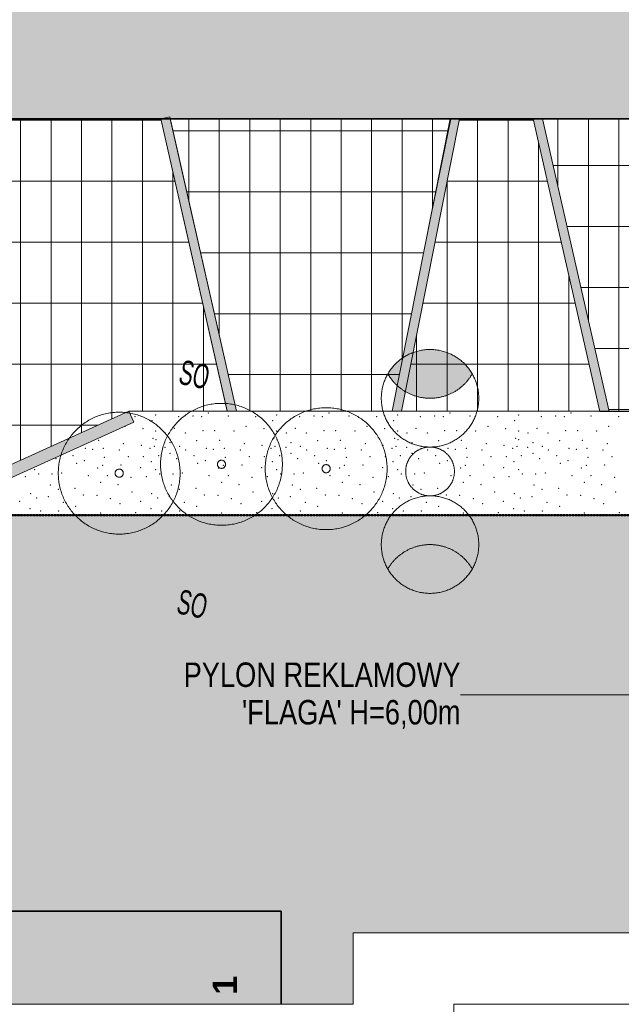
# Model space of a CAD drawing. Extents: x 169 to 11746, y 128 to 5830.
# Tile 5 of 7: x 9062 to 10049, y 2643 to 4258. Entities that reach past the tile are written whole.
import ezdxf
from ezdxf.xclip import XClip

# ---------------------------------------------------------------- set-up
doc = ezdxf.new("R2010")
doc.units = 0
doc.header["$MEASUREMENT"] = 0
doc.header["$XCLIPFRAME"] = 2
doc.linetypes.add('Kropki przerywana 1', pattern=[100, 60, -40])
for name, color, linetype in [('134 - droga', 7, 'Continuous'), ('135 - miejsca postojowe', 7, 'Continuous'), ('FORMA - Arch 01 - 820-G Rysunki Obrazki', 7, 'Continuous'), ('FORMA - Arch 01 - PZT 0 ZAKRES OPRACOWANIA', 7, 'Continuous'), ('FORMA - Arch 01 - PZT 1 Strefy', 7, 'Continuous'), ('FORMA - Arch 01 - PZT 2 Budynki', 7, 'Continuous'), ('FORMA - Arch 01 - PZT 2 Inne obiekty', 7, 'Continuous'), ('FORMA - Arch 01 - PZT-3 Zagospodarowanie', 7, 'Continuous'), ('FORMA - Arch 01 - PZT-6 Uzbrojenie - Oświeltlenia', 7, 'Continuous')]:
    doc.layers.add(name, color=color, linetype=linetype)
doc.styles.add('STYL_AUTOMATYCZNY_10', font='arial.ttf', dxfattribs={"width": 0.6})
doc.styles.add('STYL_AUTOMATYCZNY_11', font='arial.ttf', dxfattribs={"width": 0.8})
doc.styles.add('STYL_AUTOMATYCZNY_8', font='arial.ttf')
pattern_1 = [(0, (5713.44, -1207.04), (0, 100), []), (90, (5713.437, -1207.043), (-50, 0), [])]

# ---------------------------------------------------------------- blocks, each defined once
blk = doc.blocks.new('*X6')
at = {"color": 7, "linetype": 'Continuous', "lineweight": 13, "ltscale": 0.05}
for p in [(9251.2, 3606.5), (9285.4, 3609.7), (9322.9, 3606.5), (9346.4, 3608.1), (9360.5, 3606.5), (9371.4, 3612.8), (9404.3, 3608.1), (9449.6, 3606.5), (9483.8, 3609.7), (9521.4, 3606.5), (9544.8, 3608.1), (9558.9, 3606.5), (9569.9, 3612.8), (9602.7, 3608.1), (9648.1, 3606.5), (9682.3, 3609.7), (9719.8, 3606.5), (9743.3, 3608.1), (9757.4, 3606.5), (9768.3, 3612.8), (9801.2, 3608.1), (9846.5, 3606.5), (9880.7, 3609.7), (9918.2, 3606.5), (9941.7, 3608.1), (9955.8, 3606.5), (9966.7, 3612.8), (9999.6, 3608.1), (10045, 3606.5), (9235.1, 3590.9), (9264.4, 3587.2), (9279.1, 3600.3), (9315.8, 3587.4), (9315.8, 3587.4), (9433.5, 3590.9), (9462.9, 3587.2), (9477.5, 3600.3), (9514.3, 3587.4), (9514.3, 3587.4), (9632, 3590.9), (9661.3, 3587.2), (9676, 3600.3), (9712.7, 3587.4), (9712.7, 3587.4), (9830.4, 3590.9), (9859.7, 3587.2), (9874.4, 3600.3), (9911.1, 3587.4), (9911.1, 3587.4), (10028.8, 3590.9), (9280.7, 3571), (9285.4, 3583.1), (9301, 3579.9), (9333.9, 3579.9), (9362.8, 3583.6), (9382.2, 3583.6), (9413.7, 3583.1), (9479.1, 3571), (9483.8, 3583.1), (9499.5, 3579.9), (9532.3, 3579.9), (9561.2, 3583.6), (9580.7, 3583.6), (9612.1, 3583.1), (9677.5, 3571), (9682.3, 3583.1), (9697.9, 3579.9), (9730.8, 3579.9), (9759.7, 3583.6), (9779.1, 3583.6), (9810.5, 3583.1), (9876, 3571), (9880.7, 3583.1), (9896.3, 3579.9), (9929.2, 3579.9), (9958.1, 3583.6), (9977.5, 3583.6), (10009, 3583.1), (9169.9, 3554.9), (9181.6, 3553.3), (9191.6, 3567.9), (9199.6, 3554.9), (9232.4, 3562.7), (9261.5, 3559.5), (9275.9, 3554.9), (9282.8, 3557.9), (9285.8, 3568.9), (9300.4, 3556.3), (9308.8, 3564.3), (9324.5, 3558), (9352.6, 3567.4), (9368.3, 3554.9), (9380.1, 3553.3), (9390, 3567.9), (9398, 3554.9), (9430.9, 3562.7), (9459.9, 3559.5), (9474.4, 3554.9), (9481.2, 3557.9), (9484.2, 3568.9), (9498.9, 3556.3), (9507.3, 3564.3), (9522.9, 3558), (9551.1, 3567.4), (9566.7, 3554.9), (9578.5, 3553.3), (9588.5, 3567.9), (9596.5, 3554.9), (9629.3, 3562.7), (9658.4, 3559.5), (9672.8, 3554.9), (9679.6, 3557.9), (9682.7, 3568.9), (9697.3, 3556.3), (9705.7, 3564.3), (9721.4, 3558), (9749.5, 3567.4), (9765.2, 3554.9), (9777, 3553.3), (9786.9, 3567.9), (9794.9, 3554.9), (9827.8, 3562.7), (9856.8, 3559.5), (9871.3, 3554.9), (9878.1, 3557.9), (9881.1, 3568.9), (9895.8, 3556.3), (9904.2, 3564.3), (9919.8, 3558), (9948, 3567.4), (9963.6, 3554.9), (9975.4, 3553.3), (9985.4, 3567.9), (9993.3, 3554.9), (10026.2, 3562.7), (9121.4, 3538.1), (9149.5, 3542.7), (9201.1, 3539.9), (9225.7, 3552.3), (9240.3, 3541.1), (9265.2, 3541.4), (9290.1, 3542.7), (9309, 3546.7), (9319.8, 3538.1), (9334.5, 3552.3), (9348, 3542.7), (9399.6, 3539.9), (9424.1, 3552.3), (9438.7, 3541.1), (9463.7, 3541.4), (9488.5, 3542.7), (9507.5, 3546.7), (9518.3, 3538.1), (9532.9, 3552.3), (9546.4, 3542.7), (9598, 3539.9), (9622.5, 3552.3), (9637.1, 3541.1), (9662.1, 3541.4), (9687, 3542.7), (9705.9, 3546.7), (9716.7, 3538.1), (9731.4, 3552.3), (9744.8, 3542.7), (9796.4, 3539.9), (9821, 3552.3), (9835.6, 3541.1), (9860.6, 3541.4), (9885.4, 3542.7), (9904.4, 3546.7), (9915.2, 3538.1), (9929.8, 3552.3), (9943.3, 3542.7), (9994.9, 3539.9), (10019.4, 3552.3), (10034, 3541.1), (9155.8, 3530.1), (9168.3, 3534.8), (9190.2, 3522.3), (9198, 3527), (9228.3, 3527.7), (9260.8, 3522.9), (9278, 3532.9), (9354.2, 3530.1), (9366.7, 3534.8), (9388.6, 3522.3), (9396.5, 3527), (9426.7, 3527.7), (9459.2, 3522.9), (9476.5, 3532.9), (9552.7, 3530.1), (9565.2, 3534.8), (9587.1, 3522.3), (9594.9, 3527), (9625.2, 3527.7), (9657.6, 3522.9), (9674.9, 3532.9), (9751.1, 3530.1), (9763.6, 3534.8), (9785.5, 3522.3), (9793.3, 3527), (9823.6, 3527.7), (9856.1, 3522.9), (9873.4, 3532.9), (9949.5, 3530.1), (9962.1, 3534.8), (9984, 3522.3), (9991.8, 3527), (10022, 3527.7), (9071.5, 3508.2), (9086.9, 3519.8), (9093.2, 3512.9), (9115.1, 3512.7), (9130.7, 3514.5), (9174.5, 3509.8), (9205.8, 3509.8), (9244.9, 3507.4), (9270, 3508.2), (9285.4, 3519.8), (9291.6, 3512.9), (9313.6, 3512.7), (9329.2, 3514.5), (9373, 3509.8), (9404.3, 3509.8), (9443.3, 3507.4), (9468.4, 3508.2), (9483.8, 3519.8), (9490.1, 3512.9), (9512, 3512.7), (9527.6, 3514.5), (9571.4, 3509.8), (9602.7, 3509.8), (9641.8, 3507.4), (9666.9, 3508.2), (9682.3, 3519.8), (9688.5, 3512.9), (9710.4, 3512.7), (9726.1, 3514.5), (9769.9, 3509.8), (9801.2, 3509.8), (9840.2, 3507.4), (9865.3, 3508.2), (9880.7, 3519.8), (9887, 3512.9), (9908.9, 3512.7), (9924.5, 3514.5), (9968.3, 3509.8), (9999.6, 3509.8), (10038.6, 3507.4), (9112.5, 3494.7), (9152.8, 3489.3), (9194.9, 3498.9), (9223.6, 3495.2), (9310.9, 3494.7), (9351.3, 3489.3), (9393.3, 3498.9), (9422, 3495.2), (9509.4, 3494.7), (9549.7, 3489.3), (9591.8, 3498.9), (9620.4, 3495.2), (9707.8, 3494.7), (9748.2, 3489.3), (9790.2, 3498.9), (9818.9, 3495.2), (9906.2, 3494.7), (9946.6, 3489.3), (9988.6, 3498.9), (10017.3, 3495.2), (9080.1, 3480.5), (9090, 3473.2), (9109.1, 3475.7), (9125.6, 3487.8), (9166.7, 3478.5), (9189, 3477.9), (9246.5, 3483.2), (9278.6, 3480.5), (9288.4, 3473.2), (9307.5, 3475.7), (9324, 3487.8), (9365.2, 3478.5), (9387.4, 3477.9), (9445, 3483.2), (9477, 3480.5), (9486.8, 3473.2), (9506, 3475.7), (9522.5, 3487.8), (9563.6, 3478.5), (9585.9, 3477.9), (9643.4, 3483.2), (9675.5, 3480.5), (9685.3, 3473.2), (9704.4, 3475.7), (9720.9, 3487.8), (9762, 3478.5), (9784.3, 3477.9), (9841.8, 3483.2), (9873.9, 3480.5), (9883.7, 3473.2), (9902.8, 3475.7), (9919.3, 3487.8), (9960.5, 3478.5), (9982.7, 3477.9), (10040.3, 3483.2), (9062.1, 3467.6), (9133.9, 3466), (9154.2, 3459.7), (9210.9, 3472), (9210.9, 3472), (9226.7, 3464.3), (9260.6, 3467.6), (9332.3, 3466), (9352.6, 3459.7), (9409.4, 3472), (9409.4, 3472), (9425.1, 3464.3), (9459, 3467.6), (9530.8, 3466), (9551.1, 3459.7), (9607.8, 3472), (9607.8, 3472), (9623.6, 3464.3), (9657.5, 3467.6), (9729.2, 3466), (9749.5, 3459.7), (9806.3, 3472), (9806.3, 3472), (9822, 3464.3), (9855.9, 3467.6), (9927.6, 3466), (9948, 3459.7), (10004.7, 3472), (10004.7, 3472), (10020.5, 3464.3), (9079.1, 3455.9), (9096.3, 3451.9), (9126, 3451.9), (9194.9, 3448.8), (9252.4, 3449.1), (9277.5, 3455.9), (9294.8, 3451.9), (9324.5, 3451.9), (9393.3, 3448.8), (9450.8, 3449.1), (9476, 3455.9), (9493.2, 3451.9), (9522.9, 3451.9), (9591.8, 3448.8), (9649.3, 3449.1), (9674.4, 3455.9), (9691.6, 3451.9), (9721.4, 3451.9), (9790.2, 3448.8), (9847.7, 3449.1), (9872.8, 3455.9), (9890.1, 3451.9), (9919.8, 3451.9), (9988.6, 3448.8), (10046.1, 3449.1)]:
    blk.add_point(p, dxfattribs=at)
blk = doc.blocks.new('Rysunek_1_1', base_point=(5713.4, -1207))
at = {"layer": '134 - droga', "linetype": 'Continuous', "lineweight": 13}
h = blk.add_hatch(dxfattribs=at)
h.set_pattern_fill('Siatka_50x100_0001', color=9, style=0, pattern_type=2)
h.set_pattern_definition([(0, (9539.55, 3775.65), (0, 100), []), (90, (9539.55, 3775.65), (-50, 0), [])])
h.paths.add_polyline_path([(9309.1, 4095.4), (9418.1, 3615.8), (9673.3, 3615.7), (9768.3, 4095.4)])
h = blk.add_hatch(dxfattribs=at)
h.set_pattern_fill('Siatka_50x100_0001', color=9, style=0, pattern_type=2)
h.set_pattern_definition([(0, (10245.34, 3718.45), (0, 100), []), (90, (10245.337, 3718.45), (-50, 0), [])])
h.paths.add_polyline_path([(9920.2, 4095.4), (10029.3, 3615.5), (10361.7, 3615.4), (10617.2, 3936.6), (10402.9, 4095.4)])
at = {"layer": '135 - miejsca postojowe', "linetype": 'Continuous', "lineweight": 13}
h = blk.add_hatch(dxfattribs=at)
h.set_pattern_fill('Siatka_50x100_0001', color=251, style=0, pattern_type=2)
h.set_pattern_definition(pattern_1)
h.paths.add_polyline_path([(8987.6, 3501), (9241.3, 3615.9), (9402.6, 3616.1), (9293.7, 4095.4), (9047.8, 4095.4)])
h = blk.add_hatch(dxfattribs=at)
h.set_pattern_fill('Siatka_50x100_0001', color=251, style=0, pattern_type=2)
h.set_pattern_definition(pattern_1)
h.paths.add_polyline_path([(9783.6, 4095.4), (9688.6, 3615.7), (10013.9, 3615.5), (9904.8, 4095.4)])
at = {"layer": 'FORMA - Arch 01 - PZT 1 Strefy', "linetype": 'Continuous', "lineweight": 0}
for color, points in [(250, [(3568.4, 3442.4), (4037.9, 3442.4), (4084.9, 3395.4), (5591.2, 3395.4, -0.233884), (5670.7, 3356.1, -0.164402), (5691.2, 3295.4), (5691.2, 2643), (8491.1, 2643), (8491.1, 2795.4), (9491.1, 2795.4), (9491.1, 2643), (9609.2, 2643), (9609.2, 2759.8), (10141.1, 2759.8), (10141.1, 3445.4), (7298.7, 3445.4, -0.414214), (6998.7, 3745.4), (6998.7, 3795.4, -0.414214), (7298.7, 4095.4), (10979.6, 4095.4, -0.063253), (11104.6, 4079.6), (11115.9, 4709.2, -0.052799), (10999.4, 4693), (7098.7, 4695.4, -0.086628), (7064.8, 4701.4), (5671.8, 4699.4), (5670.7, 4245.4), (5670.7, 3875.4), (5045.2, 3875.4), (4325.2, 3875.4), (3568.4, 3875.4)]), (135, [(8491.1, 2795.4), (8491.1, 2643), (9491.1, 2643), (9491.1, 2795.4)])]:
    blk.add_hatch(color=color, dxfattribs=at).paths.add_polyline_path(points)
at = {"layer": 'FORMA - Arch 01 - PZT 2 Budynki', "linetype": 'Continuous', "lineweight": 13}
for points in [[(9293.7, 4095.4), (9402.8, 3615.8), (9418, 3615.8), (9308.2, 4098.8)], [(9783.6, 4095.4), (9768.3, 4095.4), (9673.3, 3615.7), (9688.6, 3615.7)], [(9904.8, 4095.4), (10014, 3615.5), (10029.2, 3615.5), (9920.1, 4095.4)]]:
    blk.add_hatch(color=51, dxfattribs=at).paths.add_polyline_path(points)
at = {"layer": 'FORMA - Arch 01 - PZT 2 Inne obiekty', "linetype": 'Continuous', "lineweight": 13}
blk.add_hatch(color=191, dxfattribs=at).paths.add_polyline_path([(8987.2, 3478.3), (9249.6, 3597.6), (9241.3, 3615.8), (8978.9, 3496.5)])
at = {"layer": 'FORMA - Arch 01 - PZT-6 Uzbrojenie - Oświeltlenia', "linetype": 'Continuous', "lineweight": 25}
for points in [[(9681.5, 4205.4), (10181.5, 4205.4), (10181.5, 4240.4), (9681.5, 4240.4)], [(9681.5, 4135.4), (10181.5, 4135.4), (10181.5, 4170.4), (9681.5, 4170.4)]]:
    blk.add_hatch(color=5, dxfattribs=at).paths.add_polyline_path(points)
at = {"layer": 'FORMA - Arch 01 - PZT-6 Uzbrojenie - Oświeltlenia', "linetype": 'Continuous', "lineweight": 13}
for points in [[(9804.8, 3676.9, 0.57735), (9666.2, 3676.9, 0.57735)], [(9666.2, 3356.9, 0.57735), (9804.8, 3356.9, 0.57735)]]:
    blk.add_hatch(color=7, dxfattribs=at).paths.add_polyline_path(points)
at = {"color": 7, "linetype": 'Continuous', "lineweight": 13, "ltscale": 0.05}
for p, q in [((9835.6, 3150.6), (9785.6, 3150.6)), ((10258.3, 3150.6), (9835.6, 3150.6))]:
    blk.add_line(p, q, dxfattribs=at)
at = {"color": 7, "linetype": 'Continuous', "lineweight": 13, "ltscale": 0.05, "flags": 128}
blk.add_lwpolyline([(7415.5, 3576.4), (7415.5, 3445.4), (7917.7, 3445.4), (8981.9, 3445.4), (10141.1, 3445.4), (10141.1, 2945.4), (10641.1, 2945.4), (10741.3, 3012), (10361.5, 3615.7), (9241.3, 3615.9), (9249.6, 3597.6), (8985.9, 3478.3), (7908.9, 3479.9), (7750.3, 3556.4), (7759.9, 3576.4)], close=True, dxfattribs=at)
at = {"color": 7, "linetype": 'Continuous', "lineweight": 13, "ltscale": 0.05}
for centre, radius in [((9393.2, 3528.6), 100), ((9565, 3521.4), 100), ((9225.4, 3514.1), 100), ((9393.2, 3528.6), 6.67), ((9565, 3521.4), 6.67), ((9225.4, 3514.1), 6.67)]:
    blk.add_circle(centre, radius, dxfattribs=at)
at = {"layer": '134 - droga', "color": 251, "linetype": 'Continuous', "lineweight": 13, "ltscale": 0.05, "flags": 128}
for points in [[(9309.1, 4095.4), (9418.1, 3615.8), (9673.3, 3615.7), (9768.3, 4095.4)], [(9920.2, 4095.4), (10029.3, 3615.5), (10361.7, 3615.4), (10617.2, 3936.6), (10402.9, 4095.4)]]:
    blk.add_lwpolyline(points, close=True, dxfattribs=at)
at = {"layer": '135 - miejsca postojowe', "color": 251, "linetype": 'Continuous', "lineweight": 13, "ltscale": 0.05, "flags": 128}
for points in [[(8987.6, 3501), (9241.3, 3615.9), (9402.6, 3616.1), (9293.7, 4095.4), (9047.8, 4095.4)], [(9783.6, 4095.4), (9904.8, 4095.4), (10013.9, 3615.5), (9688.6, 3615.7)]]:
    blk.add_lwpolyline(points, close=True, dxfattribs=at)
at = {"layer": 'FORMA - Arch 01 - PZT 0 ZAKRES OPRACOWANIA', "color": 1, "linetype": 'Kropki przerywana 1', "lineweight": 50, "ltscale": 0.05, "flags": 128}
blk.add_lwpolyline([(10641.1, 2759.8), (10641.1, 2945.4), (10141.1, 2945.4), (10141.1, 3445.4), (5670.7, 3445.4), (5667.4, 3445.5), (5670.7, 3875.4), (2430.7, 3870.2), (2430.7, 2643)], dxfattribs=at)
at = {"layer": 'FORMA - Arch 01 - PZT 2 Budynki', "color": 7, "linetype": 'Continuous', "lineweight": 13, "ltscale": 0.05, "flags": 128}
for points in [[(9293.7, 4095.4), (9402.8, 3615.8), (9418, 3615.8), (9308.2, 4098.8)], [(9783.6, 4095.4), (9688.6, 3615.7), (9673.3, 3615.7), (9768.3, 4095.4)], [(9904.8, 4095.4), (10014, 3615.5), (10029.2, 3615.5), (9920.1, 4095.4)]]:
    blk.add_lwpolyline(points, close=True, dxfattribs=at)
at = {"layer": 'FORMA - Arch 01 - PZT-3 Zagospodarowanie', "color": 7, "linetype": 'Continuous', "lineweight": 35, "ltscale": 0.05}
for p, q in [((7310.5, 4095.4), (10456.3, 4095.4)), ((9397.1, 4095.4), (10456.3, 4095.4)), ((10141.1, 3445.4), (7298.7, 3445.4)), ((9491.1, 2795.4), (8491.1, 2795.4)), ((9491.1, 2795.4), (9491.1, 2643))]:
    blk.add_line(p, q, dxfattribs=at)
at = {"layer": 'FORMA - Arch 01 - PZT-3 Zagospodarowanie', "color": 7, "linetype": 'Continuous', "lineweight": 18, "ltscale": 0.05}
for p, q in [((9347.5, 3926.6), (9309.2, 4095.4)), ((9732.3, 3913.7), (9769.4, 4095.4)), ((9367.5, 3445.4), (9076.4, 3445.4)), ((9657.2, 3445.4), (9441.5, 3445.4)), ((9876.1, 3445.4), (9809.6, 3445.4))]:
    blk.add_line(p, q, dxfattribs=at)
at = {"layer": 'FORMA - Arch 01 - PZT-6 Uzbrojenie - Oświeltlenia', "color": 7, "linetype": 'Continuous', "lineweight": 13, "ltscale": 0.05}
for centre, radius in [((9735.5, 3636.9), 80), ((9735.5, 3516.9), 40), ((9735.5, 3516.9), 40), ((9735.5, 3396.9), 80)]:
    blk.add_circle(centre, radius, dxfattribs=at)
for centre, start, end in [((9735.5, 3716.9), 210, 330), ((9735.5, 3316.9), 30, 150)]:
    blk.add_arc(centre, 80, start, end, dxfattribs=at)
at = {"color": 7, "linetype": 'Continuous', "lineweight": 13, "ltscale": 0.05}
blk.add_blockref('*X6', (0, 0), dxfattribs=at)
at = {"color": 7, "linetype": 'Continuous', "lineweight": 13, "insert": (9785.6, 3149), "char_height": 40, "attachment_point": 6, "line_spacing_factor": 0.922487, "style": 'STYL_AUTOMATYCZNY_11'}
blk.add_mtext("{\\A1;\\fArial|b0|i0|c238|p0;PYLON REKLAMOWY }\\P{\\fArial|b0|i0|c238|p0;\\W7.63918; }{\\A1;\\fArial|b0|i0|c238|p0;'FLAGA' H=6,00m}", dxfattribs=at)
at = {"layer": 'FORMA - Arch 01 - 820-G Rysunki Obrazki', "color": 7, "linetype": 'Continuous', "lineweight": 13, "char_height": 40, "attachment_point": 7, "rotation": 347.8704, "style": 'STYL_AUTOMATYCZNY_10'}
for insert in [(9320.9, 3660.8), (9317.5, 3284.3)]:
    blk.add_mtext('{\\A1;\\fArial|b0|i0|c238|p0;SO}', dxfattribs=dict(at, insert=insert))
at = {"layer": 'FORMA - Arch 01 - PZT-3 Zagospodarowanie', "color": 7, "linetype": 'Continuous', "lineweight": 15, "insert": (9398.7, 2689.7), "char_height": 40, "attachment_point": 6, "rotation": 90, "style": 'STYL_AUTOMATYCZNY_8'}
blk.add_mtext('{\\A1;\\fArial|b1|i0|c238|p0;1}', dxfattribs=at)

msp = doc.modelspace()

# ---------------------------------------------------------------- linework, layer by layer
at = {"color": 7, "linetype": 'Continuous', "lineweight": 13, "ltscale": 0.05}
for p, q in [((9774.3, 2643), (9774.3, 128.2)), ((11746.4, 2643), (9774.3, 2643))]:
    msp.add_line(p, q, dxfattribs=at)
at = {"color": 7, "linetype": 'Continuous', "lineweight": 13, "ltscale": 0.05, "flags": 128}
msp.add_lwpolyline([(307.5, 2643), (9609.2, 2643), (9609.2, 2759.8), (11684.2, 2759.8), (11684.2, 5829.8), (307.5, 5829.8)], close=True, dxfattribs=at)

# ---------------------------------------------------------------- block references
at = {"layer": 'FORMA - Arch 01 - 820-G Rysunki Obrazki', "color": 7, "linetype": 'Continuous', "lineweight": 13, "ltscale": 0.05}
ref = msp.add_blockref('Rysunek_1_1', (5713.4, -1207), dxfattribs=at)
XClip(ref).set_block_clipping_path([(307.4632798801, 2642.997547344), (9609.2355969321, 2642.997547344), (9609.2355969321, 2759.8324486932), (11684.2451840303, 2759.8324486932), (11684.2451840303, 5829.8388235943), (307.4632798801, 5829.8388235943)])

doc.saveas('drawing.dxf')
